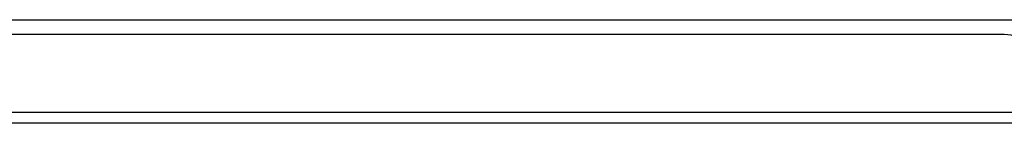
# Model space of a CAD drawing. Header units: inches. Extents: x 15 to 513, y 46 to 241.
# Tile 33 of 256: x 78.313 to 87.192, y 45.828 to 46.762. Entities that reach past the tile are written whole.
import ezdxf

# ---------------------------------------------------------------- set-up
doc = ezdxf.new("R2010")
doc.units = ezdxf.units.IN
doc.header["$MEASUREMENT"] = 0
doc.layers.add('Visible Edges(ANSI)', color=7, linetype='Continuous', lineweight=25)
doc.layers.add('Visible Tangent Edges(ANSI)', color=7, linetype='Continuous', lineweight=25)

msp = doc.modelspace()

# ---------------------------------------------------------------- linework, layer by layer
at = {"layer": 'Visible Edges(ANSI)'}
for p, q in [((74.7975, 46.7618), (87.6718, 46.7618)), ((87.1921, 46.6278), (75.2771, 46.6278)), ((123.1381, 45.8278), (69.5331, 45.8278))]:
    msp.add_line(p, q, dxfattribs=at)
msp.add_arc((87.1921, 46.3158), 0.312, 0, 90, dxfattribs=at)
at = {"layer": 'Visible Tangent Edges(ANSI)'}
msp.add_line((69.5331, 45.9268), (123.1381, 45.9268), dxfattribs=at)

doc.saveas('drawing.dxf')
